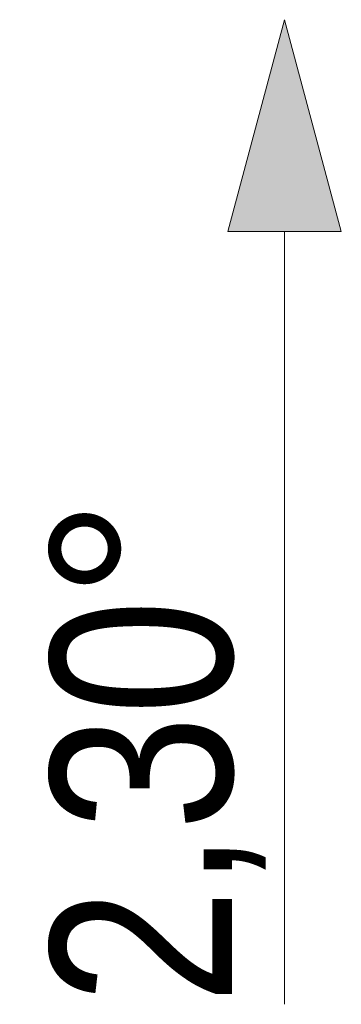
# Model space of a CAD drawing. Extents: x -543332 to -314699, y -9028 to 155584.
# Tile 179 of 256: x -494882 to -494598, y 89632 to 90499. Entities that reach past the tile are written whole.
import ezdxf

# ---------------------------------------------------------------- set-up
doc = ezdxf.new("R2010")
doc.units = 0
doc.header["$MEASUREMENT"] = 0
doc.layers.add('0_Nr_Pióra__21', color=8, linetype='Continuous', lineweight=9)
doc.layers.add('INWENT DACH_Nr_Pióra__21', color=8, linetype='Continuous', lineweight=9)
doc.layers.add('INWENT DACH', color=8, linetype='Continuous')
doc.styles.add('GENERATED_STYLE_3', font='ARIALN.TTF')

# ---------------------------------------------------------------- blocks, each defined once
blk = doc.blocks.new('Linia_12', base_point=(-494648.26, 76317.63))
at = {"layer": 'INWENT DACH_Nr_Pióra__21', "linetype": 'Continuous'}
blk.add_hatch(color=256, dxfattribs=at).paths.add_polyline_path([(-494648.26, 77184.92), (-494598.26, 76998.32), (-494698.26, 76998.32)], flags=0)
for p, q in [((-494648.26, 77184.92), (-494698.26, 76998.32)), ((-494648.26, 77184.92), (-494598.26, 76998.32)), ((-494598.26, 76998.32), (-494698.26, 76998.32)), ((-494648.26, 76317.63), (-494648.26, 76998.32))]:
    blk.add_line(p, q, dxfattribs=at)

msp = doc.modelspace()

# ---------------------------------------------------------------- block references
at = {"layer": 'INWENT DACH', "linetype": 'Continuous'}
msp.add_blockref('Linia_12', (-494648.26, 89631.98), dxfattribs=at)

# ---------------------------------------------------------------- texts
at = {"layer": '0_Nr_Pióra__21', "linetype": 'Continuous', "insert": (-494664.9, 89631.98), "char_height": 160, "attachment_point": 7, "rotation": 90, "style": 'GENERATED_STYLE_3'}
msp.add_mtext('{2,30°}', dxfattribs=at)

doc.saveas('drawing.dxf')
